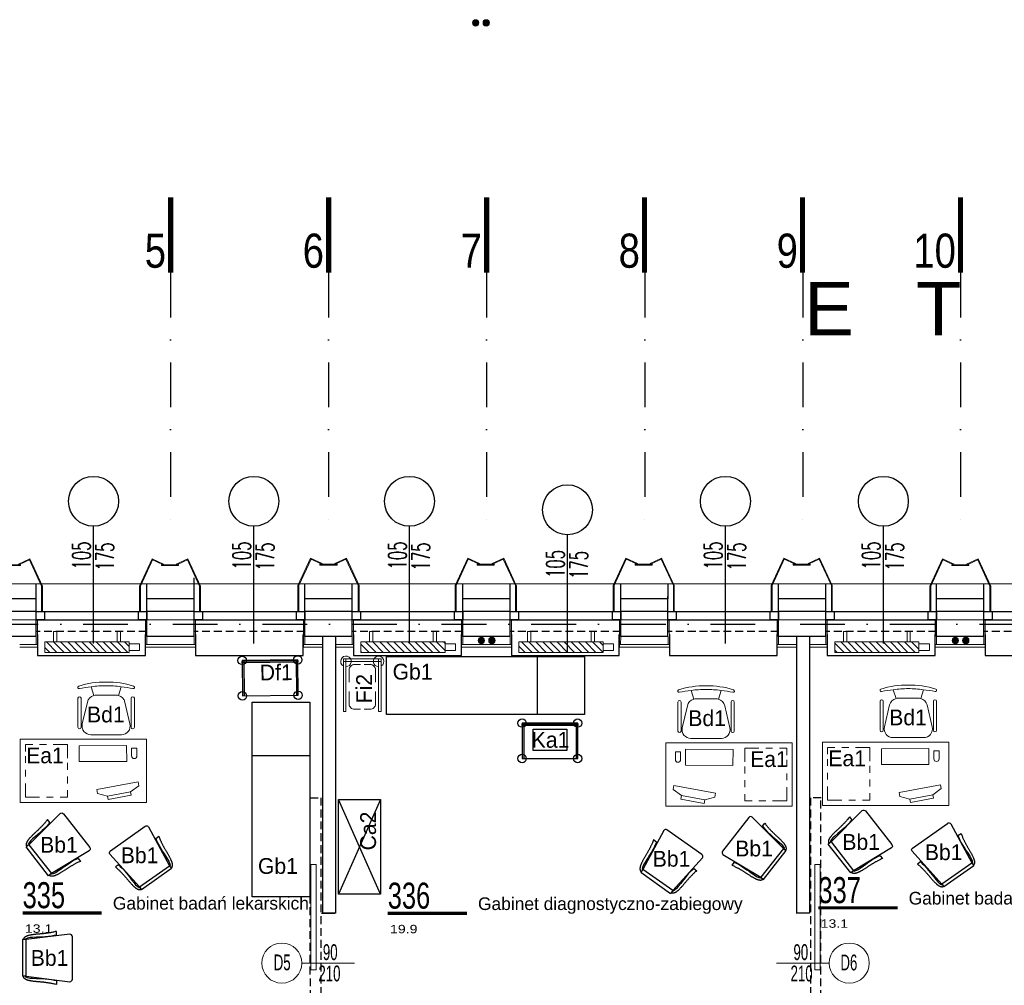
# Model space of a CAD drawing. Header units: millimetres. Extents: x 14495 to 271441, y -21035 to 2232.
# Tile 20 of 227: x 83257 to 84191, y -5641 to -4725. Entities that reach past the tile are written whole.
import ezdxf
from ezdxf.enums import TextEntityAlignment as Align

# ---------------------------------------------------------------- set-up
doc = ezdxf.new("R2010")
doc.units = ezdxf.units.MM
doc.linetypes.add('DASHDOT', pattern=[1, 0.5, -0.25, 0, -0.25])
doc.linetypes.add('HIDDENX2', pattern=[0.75, 0.5, -0.25])
for name, color, linetype in [('-- TECH  SYMBOLE', 1, 'Continuous'), ('-- TECH WYPOSAŻENIE', 2, 'Continuous'), ('_1_cienkie', 251, 'Continuous'), ('_A_widok', 1, 'Continuous'), ('a-bloki-drzwi', 52, 'Continuous'), ('a-cienka', 8, 'Continuous'), ('A-POW-NR', 1, 'Continuous'), ('A_bloki-drzwi', 1, 'Continuous'), ('A_BLOKI_KÓŁKO', 1, 'Continuous'), ('A_BLOKI_OPIS', 1, 'Continuous'), ('a_cienka', 8, 'Continuous'), ('A_grzejniki', 34, 'Continuous'), ('A_L przerywana', 251, 'HIDDENX2'), ('A_Lwidok', 1, 'Continuous'), ('A_okładzina HPL', 37, 'Continuous'), ('A_opis', 1, 'Continuous'), ('A_OSIE', 252, 'DASHDOT'), ('A_PROJEKTOWANE', 3, 'Continuous'), ('A_SC_DZIAlOWE', 4, 'Continuous'), ('TECH Meble', 1, 'Continuous'), ('TECH Sprzęt', 1, 'Continuous')]:
    doc.layers.add(name, color=color, linetype=linetype)
for name, color, linetype, lineweight in [('0-c.o.-grzejniki', 34, 'Continuous', 9), ('A_L_CIENKA', 251, 'Continuous', 5), ('A_obudowy G-K', 31, 'Continuous', 0), ('A_Stolarka_drzwi', 1, 'Continuous', 9), ('SAN_Przewody powrotne CO na rzucie', 180, 'Continuous', 40), ('SAN_Przewody zasilające CO na rzucie', 20, 'Continuous', 40), ('TECH Sprzęt symbole', 1, 'Continuous', 30), ('TECH Wyp-meble', 1, 'Continuous', 15)]:
    doc.layers.add(name, color=color, linetype=linetype, lineweight=lineweight)
doc.layers.add('A-POW', color=2, linetype='Continuous', plot=False)
doc.styles.add('ARIAL1_2', font='arial.ttf', dxfattribs={"width": 1.2})
doc.styles.add('arialce', font='ARIALN.TTF')
doc.styles.add('cent', font='swissel.ttf')
doc.styles.add('cg', font='GOTHIC.TTF')
doc.styles.add('ROMANS', font='romans', dxfattribs={"width": 0.6})
doc.styles.add('switz721ltexbt', font='swissel.ttf')

# ---------------------------------------------------------------- blocks, each defined once
blk = doc.blocks.new('OSS1')
at = {"linetype": 'Continuous', "const_width": 5}
blk.add_lwpolyline([(0, 0), (0, -71.57)], dxfattribs=at)
at = {"style": 'cent'}
blk.add_attdef('01', text='', height=32.4, dxfattribs=at).set_placement((-4.39, -34.41), align=Align.RIGHT)
blk = doc.blocks.new('fghsdx')
at = {"lineweight": 0}
for p, q in [((-37.08, -19.4), (-25.08, 6.6)), ((-36.19, -19.4), (-24.35, 6.26)), ((-14.42, 0.8), (-25.41, 5.87)), ((-14.08, 1.53), (-25.08, 6.6)), ((-16.15, 0.8), (0, 0.8)), ((-16.15, 0.8), (-16.15, 0)), ((-16.15, 0), (0, 0)), ((-14.42, 0.8), (-14.08, 1.53)), ((-2.07, 1.53), (8.92, 6.6)), ((-1.73, 0.8), (-2.07, 1.53)), ((-1.73, 0.8), (9.26, 5.87)), ((0, 0.8), (0, 0)), ((20.04, -19.4), (8.2, 6.26)), ((20.92, -19.4), (8.92, 6.6)), ((-37.08, -19.4), (-36.19, -19.4)), ((20.92, -19.4), (20.04, -19.4))]:
    blk.add_line(p, q, dxfattribs=at)
blk = doc.blocks.new('SSCVCFDSS')
blk.add_line((0, 50.02), (0, 0))
blk.add_circle((0, -19), 19)
at = {"style": 'ROMANS', "text_generation_flag": 4, "width": 0.6}
blk.add_attdef('FD1-8', text='', height=13, rotation=270, dxfattribs=at).set_placement((6.15, 55.19), align=Align.RIGHT)
for tag, p in [('90', (-8.71, 25.47)), ('200', (8.16, 25.47))]:
    blk.add_attdef(tag, text='', height=13, rotation=270, dxfattribs=at).set_placement(p, align=Align.MIDDLE)
blk.add_attdef('AL6C', text='', height=13, dxfattribs=at).set_placement((-0.56, -18.64), align=Align.MIDDLE)
blk = doc.blocks.new('mjkk')
at = {"layer": '0-c.o.-grzejniki'}
h = blk.add_hatch(dxfattribs=at)
h.set_pattern_fill('ANSI31', color=256, scale=1.5, angle=-90.01613, style=0)
h.set_pattern_definition([(-135.016127, (-172292.014, 132455.0023), (-3.36664804, 3.36854379), [])])
h.paths.add_polyline_path([(-9.98, -80), (-0.01, -80), (0, 0), (-9.98, 0)])
blk.add_lwpolyline([(-9.98, -80), (-9.98, 0), (0, 0), (-0.01, -80)], close=True, dxfattribs=at)
at = {"layer": '0-c.o.-grzejniki', "ltscale": 2}
for points in [[(10.03, -11.37), (10.03, -8.26), (0.02, -8.26), (0.02, -11.37)], [(10.03, -68.63), (10.03, -71.74), (0.02, -71.74), (0.02, -68.63)], [(-1.75, -80), (-1.75, -90), (-8.23, -90), (-8.23, -80)]]:
    blk.add_lwpolyline(points, close=True, dxfattribs=at)
blk = doc.blocks.new('HJTS')
at = {"color": 8}
blk.add_line((0, 0), (0, 111.34), dxfattribs=at)
at = {"layer": 'A_BLOKI_KÓŁKO', "ltscale": 0.04}
blk.add_circle((0, 135.04), 23.7, dxfattribs=at)
at = {"layer": 'A_BLOKI_OPIS', "style": 'ROMANS'}
for tag, height, width, p in [('O', 20.59, 0.5, (-0.05, 135.67)), ('100', 17.16, 0.6, (-11.49, 86.54)), ('200', 17.16, 0.6, (10.76, 86.54))]:
    blk.add_attdef(tag, text='', height=height, rotation=90, dxfattribs=dict(at, width=width)).set_placement(p, align=Align.MIDDLE)
blk = doc.blocks.new('POW')
at = {"const_width": 5}
blk.add_lwpolyline([(125.3, 0), (0, 0)], dxfattribs=at)
at = {"style": 'switz721ltexbt'}
blk.add_attdef('001', (-1.8, 12.3), '', height=41.2, dxfattribs=at)
blk = doc.blocks.new('BIUR_LEK_75-120_monit')
at = {"color": 252, "lineweight": 18}
for p, q in [((72.81, 12.19), (112.13, 19.54)), ((112.13, 19.54), (112.82, 15.88)), ((73.5, 8.53), (72.81, 12.19)), ((104.9, 10.13), (82.95, 6.03)), ((82.95, 6.03), (104.9, 10.13)), ((112.82, 15.88), (104.9, 10.13)), ((104.9, 10.13), (105.53, 6.76)), ((82.95, 6.03), (73.5, 8.53)), ((83.59, 2.65), (82.95, 6.03)), ((105.53, 6.76), (83.59, 2.65))]:
    blk.add_line(p, q, dxfattribs=at)
at = {"color": 2, "linetype": 'Continuous'}
blk.add_lwpolyline([(0, 0), (120, 0), (120, 60), (0, 60)], close=True, dxfattribs=at)
at = {"color": 1, "linetype": 'Continuous', "lineweight": 13, "ltscale": 5}
for points in [[(12, 55), (5, 55), (5, 48.5)], [(25, 55), (18.5, 55)], [(45, 42), (45, 55), (31.5, 55)], [(45, 44), (45, 50.5)], [(5, 44), (5, 37.5)], [(45, 31), (45, 37.5)], [(5, 31), (5, 24.5)], [(45, 18), (45, 24.5)], [(5, 18), (5, 5), (18.5, 5)], [(38, 5), (45, 5), (45, 11.5)], [(25, 5), (31.5, 5)]]:
    blk.add_lwpolyline(points, dxfattribs=at)
at = {"color": 252, "lineweight": 18}
blk.add_lwpolyline([(56.1, 53.72), (101.1, 53.93), (101.17, 38.93), (56.17, 38.72)], close=True, dxfattribs=at)
blk.add_lwpolyline([(110.83, 51.65), (105.83, 51.63), (105.86, 44.13, 0.414214), (108.37, 41.64), (108.37, 41.64, 0.414214), (110.86, 44.16)], format="xyb", close=True, dxfattribs=at)
blk = doc.blocks.new('FOTEL do BIURKA')
at = {"color": 2}
for p, q in [((-14.27, 8.03), (-11.71, -0.26)), ((0, 0), (-9.66, 0)), ((0, 0), (9.66, 0)), ((14.27, 8.03), (11.71, -0.26)), ((-17.78, -6.45), (-22.62, -27.28)), ((17.78, -6.45), (22.62, -27.28)), ((-14.51, -37.5), (0, -37.5)), ((14.51, -37.5), (0, -37.5))]:
    blk.add_line(p, q, dxfattribs=at)
at = {"color": 2, "ltscale": 0.7}
for p, q in [((-26.79, -2.94), (-26.79, -30.47)), ((-23.79, -2.94), (-23.79, -30.47)), ((23.79, -2.94), (23.79, -30.47)), ((26.79, -2.94), (26.79, -30.47))]:
    blk.add_line(p, q, dxfattribs=at)
at = {"color": 2}
for centre, radius, start, end in [((-1.1, -70.52), 83.02, 89.23757, 107.51139), ((1.1, -70.52), 83.02, 72.48861, 90.76243), ((-25.71, 7.51), 1.21, 108.30821, 283.36846), ((3.38, -145.12), 154.17, 96.57577, 100.77002), ((0, -91.36), 100.41, 90, 98.0662), ((-9.66, -8.33), 8.33, 90, 103.30317), ((0, -91.36), 100.41, 81.9338, 90), ((9.66, -8.33), 8.33, 76.69683, 90), ((-3.38, -145.12), 154.17, 79.22998, 83.42423), ((25.71, 7.51), 1.21, 256.63154, 71.69179), ((-9.66, -8.33), 8.33, 104.2415, 166.90676), ((9.66, -8.33), 8.33, 13.09324, 75.7585), ((-14.51, -29.17), 8.33, 166.90676, 270), ((14.51, -29.17), 8.33, 270, 13.09324)]:
    blk.add_arc(centre, radius, start, end, dxfattribs=at)
at = {"color": 2, "ltscale": 0.7}
for centre, start, end in [((-25.29, -2.94), 360, 180), ((-25.29, -2.94), 360, 180), ((25.29, -2.94), 0, 180), ((25.29, -2.94), 0, 180), ((-25.29, -30.47), 180, 360), ((25.29, -30.47), 180, 0)]:
    blk.add_arc(centre, 1.5, start, end, dxfattribs=at)
blk = doc.blocks.new('wózek pod aparat.')
at = {"layer": '-- TECH WYPOSAŻENIE', "color": 1}
for p, q in [((-24.8, 0), (-24.8, 33.6)), ((24.8, 0), (24.8, 33.6))]:
    blk.add_line(p, q, dxfattribs=at)
for points in [[(-26.4, 33.6), (-26.4, 0), (26.4, 0), (26.4, 33.6)], [(-26.4, 0.62), (-26.4, 2.22), (26.4, 2.22), (26.4, 0.62)]]:
    blk.add_lwpolyline(points, close=True, dxfattribs=at)
for centre in [(-26.4, 33.6), (26.4, 33.6), (-26.4, 0), (26.4, 0)]:
    blk.add_circle(centre, 4, dxfattribs=at)
blk = doc.blocks.new('KOZETKA')
at = {"color": 1}
blk.add_line((26.88, 46.42), (26.88, -8.58), dxfattribs=at)
at = {"color": 2}
blk.add_lwpolyline([(-17.89, -8.58), (170.11, -8.58), (170.11, 46.42), (-17.89, 46.42)], close=True, dxfattribs=at)
blk = doc.blocks.new('stelaż_do_worków-1')
at = {"color": 1, "lineweight": 0}
for points in [[(0, 15.5), (0, 18), (-50, 18), (-50, 15.5)], [(0, 18), (-2.5, 18), (-2.5, -18), (0, -18)], [(0, -18), (0, -15.5), (-50, -15.5), (-50, -18)]]:
    blk.add_lwpolyline(points, close=True, dxfattribs=at)
at = {"color": 251, "linetype": 'Continuous', "lineweight": 13, "ltscale": 0.5}
for points in [[(-31.2, 12.5), (-43, 12.5, 0.414214), (-48, 7.5), (-48, 1.85)], [(-22.3, 12.5), (-10.5, 12.5, -0.414214), (-5.5, 7.5), (-5.5, 1.85)], [(-48, -1.85), (-48, -7.5, 0.414214), (-43, -12.5), (-31.2, -12.5)], [(-5.5, -1.85), (-5.5, -7.5, -0.414214), (-10.5, -12.5), (-22.3, -12.5)]]:
    blk.add_lwpolyline(points, format="xyb", dxfattribs=at)
at = {"color": 1, "lineweight": 15}
for centre, start, end in [((-2.5, 15.5), 180, 150), ((-2.5, -15.5), 210, 180)]:
    blk.add_arc(centre, 5, start, end, dxfattribs=at)
blk = doc.blocks.new('krzesło')
at = {"color": 2, "ltscale": 0.1}
for p, q in [((3434.79, -4346.03), (3394.29, -4346.03)), ((3392.04, -4348.28), (3397.14, -4389.9)), ((3431.95, -4389.9), (3437.04, -4348.28)), ((3392.77, -4361.22), (3389.26, -4361.22)), ((3436.3, -4361.22), (3439.81, -4361.22)), ((3431.94, -4389.9), (3397.13, -4389.9)), ((3397.13, -4389.9), (3397.13, -4393.28)), ((3397.13, -4393.28), (3431.94, -4393.28)), ((3431.94, -4389.9), (3431.94, -4393.28))]:
    blk.add_line(p, q, dxfattribs=at)
for points in [[(3389.26, -4361.22), (3389.54, -4362.19), (3389.78, -4363.08), (3389.98, -4363.91), (3390.15, -4364.67), (3390.28, -4365.37), (3390.4, -4366.04), (3390.5, -4366.66), (3390.6, -4367.26), (3390.69, -4367.84), (3390.78, -4368.4), (3390.86, -4368.95), (3390.95, -4369.49), (3391.03, -4370.02), (3391.1, -4370.55), (3391.18, -4371.08), (3391.25, -4371.61), (3391.31, -4372.14), (3391.37, -4372.68), (3391.43, -4373.22), (3391.49, -4373.78), (3391.54, -4374.34), (3391.59, -4374.91), (3391.64, -4375.49), (3391.69, -4376.09), (3391.74, -4376.69), (3391.79, -4377.31), (3391.85, -4377.94), (3391.9, -4378.57), (3391.96, -4379.2), (3392.01, -4379.83), (3392.07, -4380.46), (3392.14, -4381.08), (3392.21, -4381.69), (3392.28, -4382.3), (3392.36, -4382.89), (3392.44, -4383.46), (3392.52, -4384.01), (3392.6, -4384.54), (3392.68, -4385.05), (3392.77, -4385.53), (3392.85, -4385.99), (3392.93, -4386.42), (3393.02, -4386.82), (3393.11, -4387.2), (3393.2, -4387.56), (3393.29, -4387.91), (3393.38, -4388.24), (3393.48, -4388.55), (3393.58, -4388.85), (3393.69, -4389.15), (3393.8, -4389.43), (3393.92, -4389.7), (3394.04, -4389.96), (3394.17, -4390.21), (3394.3, -4390.44), (3394.44, -4390.67), (3394.59, -4390.89), (3394.74, -4391.09), (3394.89, -4391.28), (3395.05, -4391.46), (3395.21, -4391.63), (3395.37, -4391.78), (3395.53, -4391.92), (3395.69, -4392.04), (3395.85, -4392.15), (3396.01, -4392.24), (3396.17, -4392.33), (3396.34, -4392.41), (3396.52, -4392.48), (3396.71, -4392.56), (3396.91, -4392.63), (3397.13, -4392.72)], [(3392.77, -4361.22), (3393.3, -4363.36), (3393.84, -4365.76), (3394.24, -4368.59), (3394.38, -4371.7), (3394.64, -4375.1), (3394.78, -4377.64), (3394.78, -4380.04), (3395.05, -4383.72), (3395.18, -4386.12), (3395.85, -4388.67), (3396.39, -4390.08), (3397.13, -4390.47)], [(3436.3, -4361.22), (3435.77, -4363.36), (3435.23, -4365.76), (3434.83, -4368.59), (3434.69, -4371.7), (3434.43, -4375.1), (3434.29, -4377.64), (3434.29, -4380.04), (3434.02, -4383.72), (3433.89, -4386.12), (3433.22, -4388.67), (3432.68, -4390.08), (3431.94, -4390.47)], [(3439.81, -4361.22), (3439.53, -4362.19), (3439.29, -4363.08), (3439.09, -4363.91), (3438.92, -4364.67), (3438.79, -4365.37), (3438.67, -4366.04), (3438.57, -4366.66), (3438.47, -4367.26), (3438.38, -4367.84), (3438.29, -4368.4), (3438.21, -4368.95), (3438.12, -4369.49), (3438.04, -4370.02), (3437.97, -4370.55), (3437.89, -4371.08), (3437.82, -4371.61), (3437.76, -4372.14), (3437.7, -4372.68), (3437.64, -4373.22), (3437.58, -4373.78), (3437.53, -4374.34), (3437.48, -4374.91), (3437.43, -4375.49), (3437.38, -4376.09), (3437.33, -4376.69), (3437.27, -4377.31), (3437.22, -4377.94), (3437.17, -4378.57), (3437.11, -4379.2), (3437.06, -4379.83), (3436.99, -4380.46), (3436.93, -4381.08), (3436.86, -4381.69), (3436.79, -4382.3), (3436.71, -4382.89), (3436.63, -4383.46), (3436.55, -4384.01), (3436.47, -4384.54), (3436.39, -4385.05), (3436.3, -4385.53), (3436.22, -4385.99), (3436.14, -4386.42), (3436.05, -4386.82), (3435.96, -4387.2), (3435.87, -4387.56), (3435.78, -4387.91), (3435.69, -4388.24), (3435.59, -4388.55), (3435.49, -4388.85), (3435.38, -4389.15), (3435.27, -4389.43), (3435.15, -4389.7), (3435.03, -4389.96), (3434.9, -4390.21), (3434.77, -4390.44), (3434.63, -4390.67), (3434.48, -4390.89), (3434.33, -4391.09), (3434.18, -4391.28), (3434.02, -4391.46), (3433.86, -4391.63), (3433.7, -4391.78), (3433.54, -4391.92), (3433.38, -4392.04), (3433.22, -4392.15), (3433.06, -4392.24), (3432.9, -4392.33), (3432.73, -4392.41), (3432.55, -4392.48), (3432.36, -4392.56), (3432.16, -4392.63), (3431.94, -4392.72)]]:
    blk.add_lwpolyline(points, dxfattribs=at)
for centre, start, end in [((3394.29, -4348.28), 90, 180), ((3434.79, -4348.28), 0, 90)]:
    blk.add_arc(centre, 2.25, start, end, dxfattribs=at)
blk = doc.blocks.new('krzesełko')
at = {"layer": 'TECH Meble'}
blk.add_blockref('krzesło', (-3414.54, 4393.28), dxfattribs=at)

msp = doc.modelspace()

# ---------------------------------------------------------------- hatches: boundary and pattern name
at = {"layer": 'SAN_Przewody powrotne CO na rzucie', "lineweight": 13}
for points in [[(83686.48, -4727.7, 1), (83692.48, -4727.7, 1)], [(83691.85, -5314.03, 1), (83697.85, -5314.03, 1)], [(84141.85, -5314.03, 1), (84147.85, -5314.03, 1)]]:
    msp.add_hatch(color=256, dxfattribs=at).paths.add_polyline_path(points)
at = {"layer": 'SAN_Przewody zasilające CO na rzucie', "lineweight": 13}
for points in [[(83696.48, -4727.7, 1), (83702.48, -4727.7, 1)], [(83701.85, -5314.03, 1), (83707.85, -5314.03, 1)], [(84151.85, -5314.03, 1), (84157.85, -5314.03, 1)]]:
    msp.add_hatch(color=256, dxfattribs=at).paths.add_polyline_path(points)

# ---------------------------------------------------------------- linework, layer by layer
at = {"layer": '-- TECH WYPOSAŻENIE', "color": 1}
for p, q in [((83599.22, -5464.83), (83559.22, -5554.83)), ((83599.22, -5554.83), (83559.22, -5464.83))]:
    msp.add_line(p, q, dxfattribs=at)
at = {"layer": '_1_cienkie'}
for p, q in [((83272.22, -5274.37), (83272.22, -5260.37)), ((83377.15, -5274.37), (83377.15, -5260.37)), ((83422.15, -5274.37), (83422.15, -5254.37)), ((83527.15, -5274.37), (83527.15, -5260.37)), ((83572.15, -5274.37), (83572.15, -5260.37)), ((83677.15, -5274.37), (83677.15, -5260.37)), ((83722.15, -5274.37), (83722.15, -5260.37)), ((83827.15, -5274.37), (83827.15, -5260.37)), ((83872.15, -5274.37), (83872.15, -5260.37)), ((83977.08, -5274.37), (83977.08, -5260.37)), ((84022.08, -5274.37), (84022.08, -5260.37)), ((84127.08, -5274.37), (84127.08, -5260.37)), ((84172.08, -5274.37), (84172.08, -5260.37))]:
    msp.add_line(p, q, dxfattribs=at)
at = {"layer": '_A_widok'}
for p, q in [((83272.15, -5294.37), (83377.15, -5294.37)), ((83422.15, -5294.37), (83527.15, -5294.37)), ((83572.15, -5294.37), (83677.15, -5294.37)), ((83722.15, -5294.37), (83827.15, -5294.37)), ((83872.08, -5294.37), (83977.08, -5294.37)), ((84022.08, -5294.37), (84127.08, -5294.37)), ((84172.08, -5294.37), (84277.08, -5294.37))]:
    msp.add_line(p, q, dxfattribs=at)
at = {"layer": 'a-cienka'}
for points in [[(83272.15, -5286.37), (83227.15, -5286.37)], [(83422.15, -5286.37), (83377.15, -5286.37)], [(83572.08, -5286.37), (83527.08, -5286.37)], [(83722.15, -5286.37), (83677.15, -5286.37)], [(83872.15, -5286.37), (83827.15, -5286.37)], [(84022.08, -5286.37), (83977.08, -5286.37)], [(84172.08, -5286.37), (84127.08, -5286.37)]]:
    msp.add_lwpolyline(points, dxfattribs=at)
at = {"layer": 'A_bloki-drzwi'}
for p, q in [((83272.15, -5286.37), (83377.15, -5286.37)), ((83422.15, -5286.37), (83527.15, -5286.37)), ((83572.15, -5286.37), (83677.15, -5286.37)), ((83722.15, -5286.37), (83827.15, -5286.37)), ((83872.08, -5286.37), (83977.08, -5286.37)), ((84022.08, -5286.37), (84127.08, -5286.37)), ((84172.08, -5286.37), (84277.08, -5286.37)), ((83272.15, -5294.37), (83377.15, -5294.37)), ((83422.15, -5294.37), (83527.15, -5294.37)), ((83572.15, -5294.37), (83677.15, -5294.37)), ((83722.15, -5294.37), (83827.15, -5294.37)), ((83872.08, -5294.37), (83977.08, -5294.37)), ((84022.08, -5294.37), (84127.08, -5294.37)), ((84172.08, -5294.37), (84277.08, -5294.37))]:
    msp.add_line(p, q, dxfattribs=at)
for points in [[(83272.15, -5286.37), (83280.02, -5286.37), (83280.02, -5294.37), (83272.15, -5294.37)], [(83369.28, -5286.37), (83377.15, -5286.37), (83377.15, -5294.37), (83369.28, -5294.37)], [(83422.15, -5286.37), (83430.02, -5286.37), (83430.02, -5294.37), (83422.15, -5294.37)], [(83519.28, -5286.37), (83527.15, -5286.37), (83527.15, -5294.37), (83519.28, -5294.37)], [(83572.15, -5286.37), (83580.02, -5286.37), (83580.02, -5294.37), (83572.15, -5294.37)], [(83669.28, -5286.37), (83677.15, -5286.37), (83677.15, -5294.37), (83669.28, -5294.37)], [(83722.15, -5286.37), (83730.02, -5286.37), (83730.02, -5294.37), (83722.15, -5294.37)], [(83819.28, -5286.37), (83827.15, -5286.37), (83827.15, -5294.37), (83819.28, -5294.37)], [(83872.08, -5286.37), (83879.95, -5286.37), (83879.95, -5294.37), (83872.08, -5294.37)], [(83969.21, -5286.37), (83977.08, -5286.37), (83977.08, -5294.37), (83969.21, -5294.37)], [(84022.08, -5286.37), (84029.95, -5286.37), (84029.95, -5294.37), (84022.08, -5294.37)], [(84119.21, -5286.37), (84127.08, -5286.37), (84127.08, -5294.37), (84119.21, -5294.37)], [(84172.08, -5286.37), (84179.95, -5286.37), (84179.95, -5294.37), (84172.08, -5294.37)]]:
    msp.add_lwpolyline(points, close=True, dxfattribs=at)
at = {"layer": 'a_cienka', "linetype": 'Continuous', "lineweight": 13}
msp.add_line((86526.65, -5294.37), (82739.33, -5294.37), dxfattribs=at)
at = {"layer": 'A_L przerywana', "ltscale": 15}
for p, q in [((83377.15, -5305.37), (83272.15, -5305.37)), ((83527.15, -5305.37), (83422.15, -5305.37)), ((83677.15, -5305.37), (83572.15, -5305.37)), ((83827.15, -5305.37), (83722.15, -5305.37)), ((83977.15, -5305.37), (83872.15, -5305.37)), ((84127.08, -5305.37), (84022.08, -5305.37)), ((84277.08, -5305.37), (84172.08, -5305.37))]:
    msp.add_line(p, q, dxfattribs=at)
for points in [[(83542.49, -5698.54), (83532.49, -5698.54), (83532.44, -5463.25), (83542.49, -5463.25), (83542.49, -5698.54)], [(84007.3, -5698.54), (84017.3, -5698.54), (84017.36, -5463.25), (84007.3, -5463.25), (84007.3, -5698.54)]]:
    msp.add_lwpolyline(points, dxfattribs=at)
at = {"layer": 'A_L_CIENKA'}
for p, q in [((82411.29, -5260.37), (86596.29, -5260.37)), ((83272.15, -5260.37), (83377.15, -5260.37)), ((83422.15, -5260.37), (83527.15, -5260.37)), ((83572.15, -5260.37), (83677.15, -5260.37)), ((83722.15, -5260.37), (83827.15, -5260.37)), ((84022.08, -5260.37), (84127.08, -5260.37)), ((84172.08, -5260.37), (84277.08, -5260.37))]:
    msp.add_line(p, q, dxfattribs=at)
at = {"layer": 'A_Lwidok'}
for points in [[(83273.44, -5308.37), (83273.44, -5328.37), (83375.94, -5328.37), (83375.94, -5308.37)], [(83423.3, -5308.37), (83423.3, -5328.37), (83525.8, -5328.37), (83525.8, -5308.37)], [(83573.4, -5308.37), (83573.4, -5328.37), (83675.9, -5328.37), (83675.9, -5308.37)], [(83723.37, -5308.37), (83723.37, -5328.37), (83825.87, -5328.37), (83825.87, -5308.37)], [(83873.37, -5308.37), (83873.37, -5328.37), (83975.87, -5328.37), (83975.87, -5308.37)], [(84023.3, -5308.37), (84023.3, -5328.37), (84125.8, -5328.37), (84125.8, -5308.37)], [(84173.29, -5308.37), (84173.29, -5328.37), (84275.79, -5328.37), (84275.79, -5308.37)]]:
    msp.add_lwpolyline(points, dxfattribs=at)
at = {"layer": 'A_obudowy G-K', "linetype": 'Continuous', "lineweight": 5}
for p, q in [((83273.46, -5320.37), (83273.42, -5294.37)), ((83375.88, -5320.37), (83375.92, -5294.37)), ((83375.9, -5320.37), (83375.94, -5294.37)), ((83423.38, -5320.37), (83423.34, -5294.37)), ((83423.4, -5320.37), (83423.36, -5294.37)), ((83525.88, -5320.37), (83525.92, -5294.37)), ((83573.38, -5320.37), (83573.34, -5294.37)), ((83675.88, -5320.37), (83675.92, -5294.37)), ((83723.38, -5320.37), (83723.34, -5294.37)), ((83825.88, -5320.37), (83825.92, -5294.37)), ((83873.38, -5320.37), (83873.34, -5294.37)), ((83975.81, -5320.37), (83975.85, -5294.37)), ((84023.31, -5320.37), (84023.27, -5294.37)), ((84125.81, -5320.37), (84125.85, -5294.37)), ((84173.31, -5320.37), (84173.27, -5294.37)), ((83272.2, -5317.87), (83272.19, -5310.37)), ((83377.14, -5317.87), (83377.15, -5310.37)), ((83377.15, -5317.87), (83377.17, -5310.37)), ((83422.13, -5317.87), (83422.12, -5310.37)), ((83422.15, -5317.87), (83422.13, -5310.37)), ((83527.14, -5317.87), (83527.15, -5310.37)), ((83572.13, -5317.87), (83572.12, -5310.37)), ((83677.14, -5317.87), (83677.15, -5310.37)), ((83722.13, -5317.87), (83722.12, -5310.37)), ((83827.14, -5317.87), (83827.15, -5310.37)), ((83872.13, -5317.87), (83872.12, -5310.37)), ((83977.07, -5317.87), (83977.08, -5310.37)), ((84022.06, -5317.87), (84022.05, -5310.37)), ((84127.07, -5317.87), (84127.08, -5310.37)), ((84172.06, -5317.87), (84172.05, -5310.37))]:
    msp.add_line(p, q, dxfattribs=at)
at = {"layer": 'A_obudowy G-K', "lineweight": 5}
for points in [[(83273.45, -5317.87), (83256.51, -5317.87)], [(83423.38, -5317.87), (83375.89, -5317.87)], [(83423.4, -5317.87), (83375.9, -5317.87)], [(83543.94, -5317.87), (83525.89, -5317.87)], [(83573.38, -5317.87), (83556.44, -5317.87)], [(83723.38, -5317.87), (83675.89, -5317.87)], [(83873.38, -5317.87), (83825.89, -5317.87)], [(83993.94, -5317.87), (83975.82, -5317.87)], [(84023.31, -5317.87), (84006.44, -5317.87)], [(84173.31, -5317.87), (84125.82, -5317.87)], [(83273.46, -5320.37), (83256.51, -5320.37)], [(83423.38, -5320.37), (83375.88, -5320.37)], [(83423.4, -5320.37), (83375.9, -5320.37)], [(83543.94, -5320.37), (83525.88, -5320.37)], [(83573.38, -5320.37), (83556.44, -5320.37)], [(83723.38, -5320.37), (83675.88, -5320.37)], [(83873.38, -5320.37), (83825.88, -5320.37)], [(83993.94, -5320.37), (83975.81, -5320.37)], [(84023.31, -5320.37), (84006.44, -5320.37)], [(84173.31, -5320.37), (84125.81, -5320.37)]]:
    msp.add_lwpolyline(points, dxfattribs=at)
at = {"layer": 'A_okładzina HPL', "lineweight": 0}
for p, q in [((83277.34, -5262.37), (83277.34, -5286.37)), ((83278.22, -5262.37), (83278.22, -5286.37)), ((83370.22, -5262.37), (83370.22, -5286.37)), ((83371.1, -5262.37), (83371.1, -5286.37)), ((83427.34, -5262.37), (83427.34, -5286.37)), ((83428.22, -5262.37), (83428.22, -5286.37)), ((83520.72, -5261.87), (83520.72, -5285.87)), ((83521.6, -5261.87), (83521.6, -5285.87)), ((83577.84, -5261.87), (83577.84, -5285.87)), ((83578.72, -5261.87), (83578.72, -5285.87)), ((83670.08, -5261.87), (83670.08, -5285.87)), ((83670.96, -5261.87), (83670.96, -5285.87)), ((83727.19, -5261.87), (83727.19, -5285.87)), ((83728.08, -5261.87), (83728.08, -5285.87)), ((83820.08, -5261.87), (83820.08, -5285.87)), ((83820.96, -5261.87), (83820.96, -5285.87)), ((83877.19, -5261.87), (83877.19, -5285.87)), ((83878.08, -5261.87), (83878.08, -5285.87)), ((83970.08, -5261.87), (83970.08, -5285.87)), ((83970.96, -5261.87), (83970.96, -5285.87)), ((84027.19, -5261.87), (84027.19, -5285.87)), ((84028.08, -5261.87), (84028.08, -5285.87)), ((84120.65, -5262.37), (84120.65, -5286.37)), ((84121.53, -5262.37), (84121.53, -5286.37)), ((84177.77, -5262.37), (84177.77, -5286.37)), ((84178.65, -5262.37), (84178.65, -5286.37))]:
    msp.add_line(p, q, dxfattribs=at)
at = {"layer": 'A_OSIE', "ltscale": 85}
for p, q in [((83399.79, -4964.93), (83399.79, -5206.75)), ((83549.79, -4964.93), (83549.79, -5206.75)), ((83699.79, -4964.93), (83699.79, -5206.75)), ((83850.13, -4964.93), (83850.13, -5206.75)), ((84000.13, -4964.93), (84000.13, -5206.75)), ((84149.79, -4964.93), (84149.79, -5206.75)), ((82295.57, -5298.37), (86562.29, -5298.37))]:
    msp.add_line(p, q, dxfattribs=at)
at = {"layer": 'A_PROJEKTOWANE'}
for p, q in [((83272.15, -5310.37), (83272.15, -5272.37)), ((83377.15, -5310.37), (83377.15, -5272.37)), ((83377.15, -5310.37), (83377.15, -5272.37)), ((83422.08, -5310.37), (83422.08, -5272.37)), ((83527.15, -5310.37), (83527.15, -5272.37)), ((83527.15, -5310.37), (83527.15, -5272.37)), ((83572.08, -5310.37), (83572.08, -5272.37)), ((83677.15, -5310.37), (83677.15, -5272.37)), ((83677.15, -5310.37), (83677.15, -5272.37)), ((83722.08, -5310.37), (83722.08, -5272.37)), ((83827.15, -5310.37), (83827.15, -5272.37)), ((83827.15, -5310.37), (83827.15, -5272.37)), ((83872.08, -5310.37), (83872.08, -5272.37)), ((83977.08, -5310.37), (83977.08, -5272.37)), ((83977.08, -5310.37), (83977.08, -5272.37)), ((84022.01, -5310.37), (84022.01, -5272.37)), ((84127.08, -5310.37), (84127.08, -5272.37)), ((84127.08, -5310.37), (84127.08, -5272.37)), ((84172.01, -5310.37), (84172.01, -5272.37))]:
    msp.add_line(p, q, dxfattribs=at)
for points in [[(83272.22, -5274.37), (83227.22, -5274.37)], [(83272.22, -5274.37), (83227.22, -5274.37)], [(83272.22, -5274.37), (83227.22, -5274.37)], [(83422.15, -5274.37), (83377.15, -5274.37)], [(83422.15, -5274.37), (83377.15, -5274.37)], [(83422.15, -5274.37), (83377.15, -5274.37)], [(83572.15, -5274.37), (83527.15, -5274.37)], [(83572.15, -5274.37), (83527.15, -5274.37)], [(83572.15, -5274.37), (83527.15, -5274.37)], [(83722.15, -5274.37), (83677.15, -5274.37)], [(83722.15, -5274.37), (83677.15, -5274.37)], [(83722.15, -5274.37), (83677.15, -5274.37)], [(83872.15, -5274.37), (83827.15, -5274.37)], [(83872.15, -5274.37), (83827.15, -5274.37)], [(83872.15, -5274.37), (83827.15, -5274.37)], [(84022.08, -5274.37), (83977.08, -5274.37)], [(84022.08, -5274.37), (83977.08, -5274.37)], [(84022.08, -5274.37), (83977.08, -5274.37)], [(84172.08, -5274.37), (84127.08, -5274.37)], [(84172.08, -5274.37), (84127.08, -5274.37)], [(84172.08, -5274.37), (84127.08, -5274.37)], [(83272.22, -5310.37), (83227.22, -5310.37)], [(83422.15, -5310.37), (83377.15, -5310.37)], [(83572.15, -5310.37), (83527.15, -5310.37)], [(83722.15, -5310.37), (83677.15, -5310.37)], [(83872.15, -5310.37), (83827.15, -5310.37)], [(84022.08, -5310.37), (83977.08, -5310.37)], [(84172.08, -5310.37), (84127.08, -5310.37)]]:
    msp.add_lwpolyline(points, dxfattribs=at)
at = {"layer": 'A_SC_DZIAlOWE'}
for p, q in [((83543.94, -5310.37), (83543.94, -5572.87)), ((83556.44, -5310.37), (83556.44, -5572.87)), ((83993.94, -5310.37), (83993.94, -5572.87)), ((84006.44, -5310.37), (84006.44, -5572.87)), ((83543.15, -5572.87), (83555.79, -5572.87)), ((83543.15, -5572.87), (83555.79, -5572.87)), ((83556.44, -5572.87), (83543.94, -5572.87)), ((84006.44, -5572.87), (83993.79, -5572.87)), ((84006.44, -5572.87), (83993.79, -5572.87))]:
    msp.add_line(p, q, dxfattribs=at)
at = {"layer": 'A_Stolarka_drzwi'}
for points in [[(83532.95, -5526.56), (83532.95, -5626.56), (83537.95, -5626.56), (83537.95, -5526.56), (83532.95, -5526.56)], [(84016.63, -5526.56), (84016.63, -5626.56), (84011.63, -5626.56), (84011.63, -5526.56), (84016.63, -5526.56)]]:
    msp.add_lwpolyline(points, dxfattribs=at)
at = {"layer": 'SAN_Przewody powrotne CO na rzucie', "lineweight": 13}
for centre in [(83689.48, -4727.7), (83694.85, -5314.03), (84144.85, -5314.03)]:
    msp.add_circle(centre, 3, dxfattribs=at)
at = {"layer": 'SAN_Przewody zasilające CO na rzucie', "lineweight": 13}
for centre in [(83699.48, -4727.7), (83704.85, -5314.03), (84154.85, -5314.03)]:
    msp.add_circle(centre, 3, dxfattribs=at)
at = {"layer": 'TECH Meble', "color": 2}
msp.add_lwpolyline([(83559.22, -5554.83), (83559.22, -5464.83), (83599.22, -5464.83), (83599.22, -5554.83)], close=True, dxfattribs=at)
at = {"layer": 'TECH Sprzęt'}
msp.add_lwpolyline([(83775.96, -5418.29), (83743.96, -5418.29), (83743.96, -5398.29), (83775.96, -5398.29)], close=True, dxfattribs=at)
at = {"layer": 'TECH Wyp-meble', "color": 1, "lineweight": -3}
msp.add_line((83477.11, -5423.08), (83532.11, -5423.08), dxfattribs=at)
at = {"layer": 'TECH Wyp-meble', "color": 2, "lineweight": -3}
msp.add_lwpolyline([(83532.11, -5372.48), (83532.11, -5557.48), (83477.11, -5557.48), (83477.11, -5372.48)], close=True, dxfattribs=at)

# ---------------------------------------------------------------- block references
at = {"layer": '-- TECH WYPOSAŻENIE', "color": 2, "xscale": -1}
msp.add_blockref('KOZETKA', (83774.83, -5375.65), dxfattribs=at)
at = {"layer": 'a-bloki-drzwi'}
ref = msp.add_blockref('HJTS', (83326.65, -5316.93), dxfattribs=at)
ref.add_attrib('100', '105', dxfattribs={"layer": 'A_BLOKI_OPIS', "extrusion": (0, 0, -1), "height": 17.16, "rotation": 90, "style": 'ROMANS', "text_generation_flag": 4, "width": 0.6}).set_placement((-83315.16, -5233.33), align=Align.MIDDLE)
ref.add_attrib('200', '175', dxfattribs={"layer": 'A_BLOKI_OPIS', "extrusion": (0, 0, -1), "height": 17.16, "rotation": 90, "style": 'ROMANS', "text_generation_flag": 4, "width": 0.6}).set_placement((-83337.42, -5234.31), align=Align.MIDDLE)
ref = msp.add_blockref('HJTS', (83478.84, -5316.93), dxfattribs=at)
ref.add_attrib('100', '105', dxfattribs={"layer": 'A_BLOKI_OPIS', "extrusion": (0, 0, -1), "height": 17.16, "rotation": 90, "style": 'ROMANS', "text_generation_flag": 4, "width": 0.6}).set_placement((-83467.35, -5233.33), align=Align.MIDDLE)
ref.add_attrib('200', '175', dxfattribs={"layer": 'A_BLOKI_OPIS', "extrusion": (0, 0, -1), "height": 17.16, "rotation": 90, "style": 'ROMANS', "text_generation_flag": 4, "width": 0.6}).set_placement((-83489.6, -5234.31), align=Align.MIDDLE)
ref = msp.add_blockref('HJTS', (83626.65, -5316.93), dxfattribs=at)
ref.add_attrib('100', '105', dxfattribs={"layer": 'A_BLOKI_OPIS', "extrusion": (0, 0, -1), "height": 17.16, "rotation": 90, "style": 'ROMANS', "text_generation_flag": 4, "width": 0.6}).set_placement((-83615.16, -5233.33), align=Align.MIDDLE)
ref.add_attrib('200', '175', dxfattribs={"layer": 'A_BLOKI_OPIS', "extrusion": (0, 0, -1), "height": 17.16, "rotation": 90, "style": 'ROMANS', "text_generation_flag": 4, "width": 0.6}).set_placement((-83637.42, -5234.31), align=Align.MIDDLE)
ref = msp.add_blockref('HJTS', (83926.58, -5316.93), dxfattribs=at)
ref.add_attrib('100', '105', dxfattribs={"layer": 'A_BLOKI_OPIS', "extrusion": (0, 0, -1), "height": 17.16, "rotation": 90, "style": 'ROMANS', "text_generation_flag": 4, "width": 0.6}).set_placement((-83915.09, -5233.33), align=Align.MIDDLE)
ref.add_attrib('200', '175', dxfattribs={"layer": 'A_BLOKI_OPIS', "extrusion": (0, 0, -1), "height": 17.16, "rotation": 90, "style": 'ROMANS', "text_generation_flag": 4, "width": 0.6}).set_placement((-83937.35, -5234.31), align=Align.MIDDLE)
ref = msp.add_blockref('HJTS', (84076.58, -5316.93), dxfattribs=at)
ref.add_attrib('100', '105', dxfattribs={"layer": 'A_BLOKI_OPIS', "extrusion": (0, 0, -1), "height": 17.16, "rotation": 90, "style": 'ROMANS', "text_generation_flag": 4, "width": 0.6}).set_placement((-84065.09, -5233.33), align=Align.MIDDLE)
ref.add_attrib('200', '175', dxfattribs={"layer": 'A_BLOKI_OPIS', "extrusion": (0, 0, -1), "height": 17.16, "rotation": 90, "style": 'ROMANS', "text_generation_flag": 4, "width": 0.6}).set_placement((-84087.35, -5234.31), align=Align.MIDDLE)
ref = msp.add_blockref('HJTS', (83776.65, -5324.93), dxfattribs=at)
ref.add_attrib('100', '105', dxfattribs={"layer": 'A_BLOKI_OPIS', "extrusion": (0, 0, -1), "height": 17.16, "rotation": 90, "style": 'ROMANS', "text_generation_flag": 4, "width": 0.6}).set_placement((-83765.16, -5241.33), align=Align.MIDDLE)
ref.add_attrib('200', '175', dxfattribs={"layer": 'A_BLOKI_OPIS', "extrusion": (0, 0, -1), "height": 17.16, "rotation": 90, "style": 'ROMANS', "text_generation_flag": 4, "width": 0.6}).set_placement((-83787.42, -5242.31), align=Align.MIDDLE)
at = {"layer": 'A-POW-NR'}
ref = msp.add_blockref('POW', (83259.29, -5572.65), dxfattribs=dict(at, xscale=0.6, yscale=0.6, zscale=0.6))
ref.add_attrib('88,88', '13.1', dxfattribs={"layer": 'A-POW', "height": 8, "style": 'ARIAL1_2', "width": 1.2}).set_placement((83287.51, -5591.5), align=Align.RIGHT)
ref.add_attrib('POKOJ', 'Gabinet badań lekarskich', (83344.97, -5569.44), dxfattribs={"layer": 'A-POW', "height": 12, "style": 'arialce', "width": 1.2})
ref.add_attrib('001', '335', (83259.29, -5568.14), dxfattribs={"layer": '0', "height": 24.71, "style": 'switz721ltexbt', "width": 0.7})
ref = msp.add_blockref('POW', (83605.99, -5573.07), dxfattribs=dict(at, xscale=0.6, yscale=0.6, zscale=0.6))
ref.add_attrib('88,88', '19.9', dxfattribs={"layer": 'A-POW', "height": 8, "style": 'ARIAL1_2', "width": 1.2}).set_placement((83634.21, -5591.93), align=Align.RIGHT)
ref.add_attrib('POKOJ', 'Gabinet diagnostyczno-zabiegowy', (83691.67, -5569.86), dxfattribs={"layer": 'A-POW', "height": 12, "style": 'arialce', "width": 1.2})
ref.add_attrib('001', '336', (83605.99, -5568.56), dxfattribs={"layer": '0', "height": 24.71, "style": 'switz721ltexbt', "width": 0.7})
ref = msp.add_blockref('POW', (84014.9, -5567.85), dxfattribs=dict(at, xscale=0.6, yscale=0.6, zscale=0.6))
ref.add_attrib('88,88', '13.1', dxfattribs={"layer": 'A-POW', "height": 8, "style": 'ARIAL1_2', "width": 1.2}).set_placement((84043.12, -5586.71), align=Align.RIGHT)
ref.add_attrib('POKOJ', 'Gabinet badań lekarskich', (84100.57, -5564.64), dxfattribs={"layer": 'A-POW', "height": 12, "style": 'arialce', "width": 1.2})
ref.add_attrib('001', '337', (84014.9, -5563.34), dxfattribs={"layer": '0', "height": 24.71, "style": 'switz721ltexbt', "width": 0.7})
at = {"layer": 'A_grzejniki', "linetype": 'Continuous', "lineweight": 13, "rotation": 90}
for p in [(83280.42, -5315.37), (83580.4, -5315.37), (83730.4, -5315.37), (84030.4, -5315.37)]:
    msp.add_blockref('mjkk', p, dxfattribs=at)
at = {"layer": 'A_L_CIENKA', "linetype": 'Continuous', "lineweight": 13, "xscale": -1}
for p, rotation in [((83273.28, -5523.63), 308.0717710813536), ((84034.97, -5520.91), 308.0717710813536), ((83386.48, -5540.59), 35.27681568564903), ((84148.17, -5537.87), 35.27681568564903)]:
    msp.add_blockref('krzesełko', p, dxfattribs=dict(at, rotation=rotation))
at = {"layer": 'A_L_CIENKA', "linetype": 'Continuous', "lineweight": 13}
for p, rotation in [((83973.58, -5527.15), 51.92822891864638), ((83860.37, -5544.1), 324.723184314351), ((83259.26, -5615.4), 270)]:
    msp.add_blockref('krzesełko', p, dxfattribs=dict(at, rotation=rotation))
at = {"layer": 'A_okładzina HPL', "lineweight": 0}
for p in [(83257.29, -5242.97), (83407.29, -5242.97), (83557.8, -5242.47), (83707.15, -5242.47), (83857.15, -5242.47), (84007.15, -5242.47), (84157.73, -5242.97)]:
    msp.add_blockref('fghsdx', p, dxfattribs=at)
at = {"layer": 'A_OSIE'}
ref = msp.add_blockref('OSS1', (83399.79, -4893.36), dxfattribs=at)
ref.add_attrib('01', '5', dxfattribs={"layer": '0', "height": 32.4, "style": 'cent', "width": 0.8}).set_placement((83395.4, -4927.77), align=Align.TOP_RIGHT)
ref = msp.add_blockref('OSS1', (83549.79, -4893.36), dxfattribs=at)
ref.add_attrib('01', '6', dxfattribs={"layer": '0', "height": 32.4, "style": 'cent', "width": 0.8}).set_placement((83545.4, -4927.77), align=Align.TOP_RIGHT)
ref = msp.add_blockref('OSS1', (83699.79, -4893.36), dxfattribs=at)
ref.add_attrib('01', '7', dxfattribs={"layer": '0', "height": 32.4, "style": 'cent', "width": 0.8}).set_placement((83695.4, -4927.77), align=Align.TOP_RIGHT)
ref = msp.add_blockref('OSS1', (83849.79, -4893.36), dxfattribs=at)
ref.add_attrib('01', '8', dxfattribs={"layer": '0', "height": 32.4, "style": 'cent', "width": 0.8}).set_placement((83845.4, -4927.77), align=Align.TOP_RIGHT)
ref = msp.add_blockref('OSS1', (83999.79, -4893.36), dxfattribs=at)
ref.add_attrib('01', '9', dxfattribs={"layer": '0', "height": 32.4, "style": 'cent', "width": 0.8}).set_placement((83995.4, -4927.77), align=Align.TOP_RIGHT)
ref = msp.add_blockref('OSS1', (84149.79, -4893.36), dxfattribs=at)
ref.add_attrib('01', '10', dxfattribs={"layer": '0', "height": 32.4, "style": 'cent', "width": 0.8}).set_placement((84145.4, -4927.77), align=Align.TOP_RIGHT)
at = {"layer": 'A_Stolarka_drzwi'}
ref = msp.add_blockref('SSCVCFDSS', (83524.4, -5620.24), dxfattribs=dict(at, rotation=269.9999999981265))
ref.add_attrib('90', '90', dxfattribs={"layer": '0', "height": 15, "rotation": 360, "style": 'cent', "width": 0.6}).set_placement((83551.37, -5609.86), align=Align.MIDDLE)
ref.add_attrib('200', '210', dxfattribs={"layer": '0', "height": 15, "rotation": 360, "style": 'cent', "width": 0.6}).set_placement((83550.62, -5630.08), align=Align.MIDDLE)
ref.add_attrib('AL6C', 'D5', dxfattribs={"layer": '0', "height": 15, "rotation": 360, "style": 'cent', "width": 0.6}).set_placement((83505.75, -5619.68), align=Align.MIDDLE)
ref = msp.add_blockref('SSCVCFDSS', (84025.19, -5620.24), dxfattribs=dict(at, xscale=-1, rotation=89.99999999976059))
ref.add_attrib('90', '90', dxfattribs={"layer": '0', "height": 15, "style": 'cent', "width": 0.6}).set_placement((83998.21, -5609.86), align=Align.MIDDLE)
ref.add_attrib('200', '210', dxfattribs={"layer": '0', "height": 15, "style": 'cent', "width": 0.6}).set_placement((83998.96, -5630.08), align=Align.MIDDLE)
ref.add_attrib('AL6C', 'D6', dxfattribs={"layer": '0', "height": 15, "style": 'cent', "width": 0.6}).set_placement((84043.83, -5619.68), align=Align.MIDDLE)
at = {"layer": 'TECH Sprzęt'}
for name, p, rotation in [('wózek pod aparat.', (83494.12, -5332.68), 180.5098072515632), ('stelaż_do_worków-1', (83581.81, -5331.33), 90.00000000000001), ('wózek pod aparat.', (83759.93, -5392.39), 180)]:
    msp.add_blockref(name, p, dxfattribs=dict(at, rotation=rotation))
at = {"layer": 'TECH Wyp-meble', "color": 1, "lineweight": -3, "xscale": -1}
for name, p, rotation in [('FOTEL do BIURKA', (83338.6, -5365.97), 359.9999988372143), ('FOTEL do BIURKA', (84100.29, -5368.75), 359.9999988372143), ('BIUR_LEK_75-120_monit', (83989.91, -5471.24), 1.162785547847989e-06)]:
    msp.add_blockref(name, p, dxfattribs=dict(at, rotation=rotation))
at = {"layer": 'TECH Wyp-meble', "color": 1, "lineweight": -3}
for name, p, rotation in [('FOTEL do BIURKA', (83908.26, -5369.49), 1.162785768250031e-06), ('BIUR_LEK_75-120_monit', (83256.95, -5467.73), 359.9999988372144), ('BIUR_LEK_75-120_monit', (84018.64, -5470.51), 359.9999988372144)]:
    msp.add_blockref(name, p, dxfattribs=dict(at, rotation=rotation))

# ---------------------------------------------------------------- texts
at = {"layer": '-- TECH  SYMBOLE', "color": 1, "style": 'cg'}
for s, rotation, p in [('Df1', 0.50981, (83484.53, -5351.91)), ('Fi2', 90, (83591.01, -5373.62)), ('Ca2', 90, (83594.84, -5513.26))]:
    msp.add_text(s, height=15, rotation=rotation, dxfattribs=at).set_placement(p)
for s, p in [('Gb1', (83610.62, -5351.14)), ('Bd1', (83320.49, -5391.74)), ('Bd1', (83891.39, -5395.25)), ('Bd1', (84082.18, -5394.52)), ('Ea1', (83262.67, -5430.59)), ('Ea1', (83950.08, -5434.11)), ('Ea1', (84024.36, -5433.37)), ('Bb1', (84037.65, -5512.73)), ('Bb1', (83275.96, -5515.46)), ('Bb1', (83935.99, -5518.97)), ('Bb1', (84116.02, -5522.49)), ('Bb1', (83352.51, -5525.4)), ('Bb1', (83857.61, -5528.73)), ('Gb1', (83482.76, -5535.55)), ('Bb1', (83267.03, -5622.85))]:
    msp.add_text(s, height=15, dxfattribs=at).set_placement(p)
at = {"layer": 'A_opis', "style": 'cent'}
msp.add_text('E   T   A   P         2', height=50.625, rotation=359.99992, dxfattribs=at).set_placement((84001.34, -5024.21))
at = {"layer": 'TECH Sprzęt symbole', "style": 'cg'}
msp.add_text('Ka1', height=15, dxfattribs=at).set_placement((83742.7, -5415.83))

doc.saveas('drawing.dxf')
